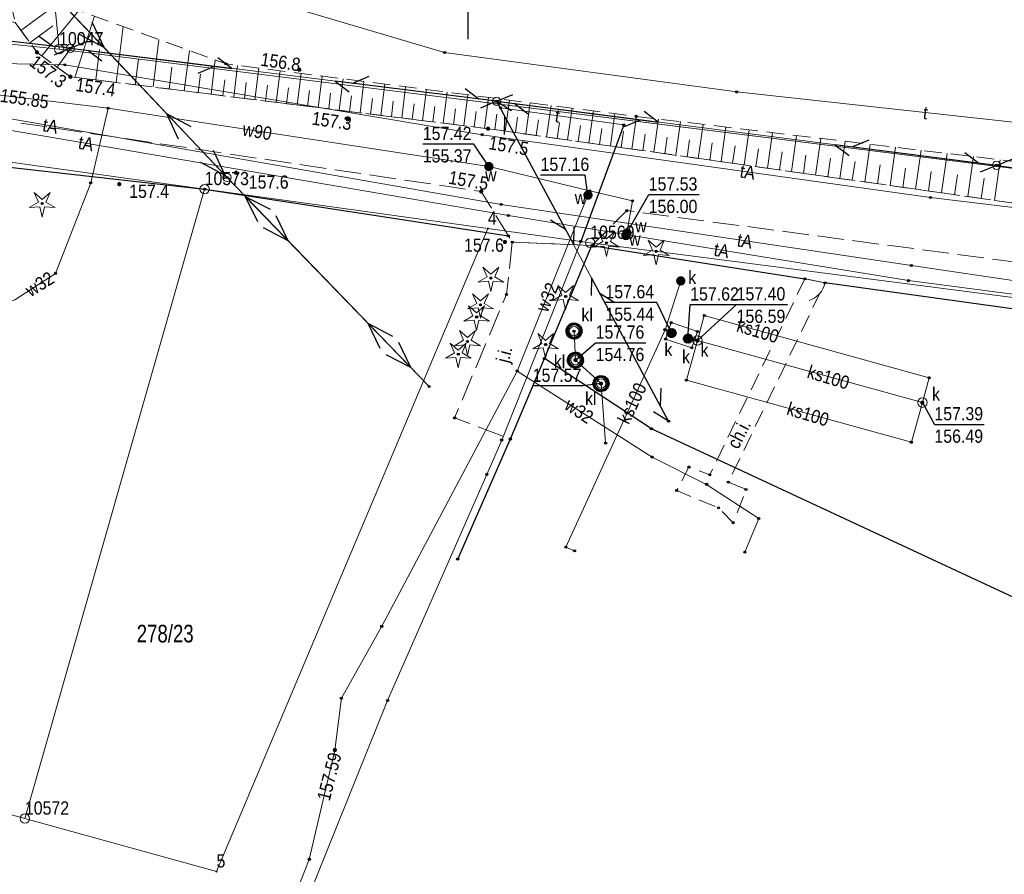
# Model space of a CAD drawing. Header units: metres. Extents: x 5548743 to 5556416, y 5707500 to 5714000.
# Tile 76 of 244: x 5554962 to 5555046, y 5709124 to 5709197. Entities that reach past the tile are written whole.
import ezdxf
from ezdxf.enums import TextEntityAlignment as Align

# ---------------------------------------------------------------- set-up
doc = ezdxf.new("R2010")
doc.units = ezdxf.units.M
for name, pattern in [('1.5_0.75', [2.25, 1.5, -0.75]), ('2.25_0.75', [3, 2.25, -0.75]), ('219-1000', [0]), ('otof_1000', [0]), ('suep_nn_1000', [0]), ('sutp_1000', [0])]:
    doc.linetypes.add(name, pattern=pattern)
doc.layers.get('0').update_dxf_attribs({"color": 2, "lineweight": 5})
doc.styles.get("Standard").update_dxf_attribs({"font": 'Working1250', "width": 0.75})
doc.linetypes.add('902-1000', pattern='A,5,0,[1,ksztalty.shx,S=1,R=0,X=0,Y=0],5', length=10)

# ---------------------------------------------------------------- blocks, each defined once
blk = doc.blocks.new('203')
at = {"linetype": 'Continuous', "lineweight": 0}
h = blk.add_hatch(color=0, dxfattribs=at)
edge = h.paths.add_edge_path()
edge.add_arc((0, 0), 0.09, 0, 360)
blk = doc.blocks.new('202')
at = {"color": 0, "linetype": 'Continuous', "lineweight": 0}
blk.add_circle((0, 0), 0.4, dxfattribs=at)
blk = doc.blocks.new('SUTP')
at = {"color": 0, "linetype": 'Continuous'}
for p, q in [((0, 0), (1.299, 0.75)), ((0, 0), (13.848, 0)), ((2.799, -0.75), (1.5, 0)), ((11.049, -0.75), (12.348, 0)), ((13.848, 0), (12.549, 0.75))]:
    blk.add_line(p, q, dxfattribs=at)
blk = doc.blocks.new('US25')
at = {"linetype": 'Continuous', "lineweight": 13}
h = blk.add_hatch(color=0, dxfattribs=at)
edge = h.paths.add_edge_path()
edge.add_arc((0, 0), 0.4, 0, 360)
blk = doc.blocks.new('PW01')
at = {"linetype": 'Continuous', "lineweight": 13}
h = blk.add_hatch(color=0, dxfattribs=at)
edge = h.paths.add_edge_path()
edge.add_arc((0, 0), 0.18, 0, 360)
blk = doc.blocks.new('OP011')
at = {"linetype": 'Continuous', "lineweight": 13}
h = blk.add_hatch(color=0, dxfattribs=at)
edge = h.paths.add_edge_path()
edge.add_arc((0, 0), 0.1, 0, 360)
at = {"color": 0, "linetype": 'Continuous', "lineweight": 13}
for p, q in [((-0.324, 0.105), (-0.679, 0.935)), ((-0.679, 0.935), (0, 0.341)), ((0, 0.341), (0.679, 0.935)), ((0.679, 0.935), (0.324, 0.105)), ((-1.099, -0.357), (-0.324, 0.105)), ((0.324, 0.105), (1.099, -0.357)), ((-0.2, -0.275), (-1.099, -0.357)), ((-0.2, -0.275), (0, -1.155)), ((0, -1.155), (0.2, -0.275)), ((1.099, -0.357), (0.2, -0.275))]:
    blk.add_line(p, q, dxfattribs=at)
blk = doc.blocks.new('US22')
at = {"color": 0, "linetype": 'Continuous', "lineweight": 0}
blk.add_circle((0, 0), 0.4, dxfattribs=at)
blk = doc.blocks.new('OK04')
at = {"color": 0, "linetype": 'Continuous', "lineweight": 0}
blk.add_arc((2, 0), 2, 120, 180, dxfattribs=at)
blk = doc.blocks.new('US15')
at = {"color": 0, "linetype": 'Continuous', "lineweight": 13}
blk.add_circle((0, 0), 0.35, dxfattribs=at)
blk = doc.blocks.new('SUEP1')
at = {"color": 0, "linetype": 'Continuous'}
for p, q in [((0, 0), (7.5, 0)), ((7.5, 0), (5.25, 0.75)), ((7.5, 0), (5.25, -0.75)), ((7.5, 0), (22.5, 0)), ((22.5, 0), (20.25, 0.75)), ((22.5, 0), (20.25, -0.75))]:
    blk.add_line(p, q, dxfattribs=at)
blk = doc.blocks.new('PIKIETAW1891')
at = {"color": 0}
blk.add_circle((0, 0), 0.09, dxfattribs=at)
blk = doc.blocks.new('RAMKA1000K')
at = {"color": 0}
blk.add_line((600, 195), (600, 205), dxfattribs=at)

msp = doc.modelspace()

# ---------------------------------------------------------------- linework, layer by layer
at = {"layer": '000 Inne (niezydentyfikowane)', "color": 7, "linetype": 'CONTINUOUS', "lineweight": 18, "flags": 128}
for points in [[(5554961.97, 5709195.75), (5554965.16, 5709198.08)], [(5554963.75, 5709193.58), (5554966.91, 5709197.44)], [(5554966.55, 5709191.75), (5554968.23, 5709196.96)], [(5554962.74, 5709194.7), (5554964.68, 5709196.12)], [(5554970.08, 5709191.32), (5554970.67, 5709196.08)], [(5554973.21, 5709190.93), (5554973.71, 5709194.97)], [(5554965.07, 5709192.62), (5554966.65, 5709194.79)], [(5554968.34, 5709191.53), (5554968.66, 5709194.11)], [(5554975.87, 5709190.59), (5554976.3, 5709194.03)], [(5554971.7, 5709191.11), (5554971.97, 5709193.31)], [(5554978.14, 5709190.31), (5554978.5, 5709193.23)], [(5554974.59, 5709190.75), (5554974.82, 5709192.62)], [(5554980.07, 5709190.07), (5554980.4, 5709192.77)], [(5554981.88, 5709189.85), (5554982.21, 5709192.54)], [(5554977.05, 5709190.45), (5554977.25, 5709192.03)], [(5554979.14, 5709190.19), (5554979.31, 5709191.54)], [(5554983.67, 5709189.62), (5554984.01, 5709192.31)], [(5554985.47, 5709189.4), (5554985.8, 5709192.08)], [(5554987.25, 5709189.18), (5554987.59, 5709191.85)], [(5554989.04, 5709188.96), (5554989.37, 5709191.62)], [(5554980.98, 5709189.96), (5554981.14, 5709191.31)], [(5554982.78, 5709189.73), (5554982.94, 5709191.08)], [(5554984.57, 5709189.51), (5554984.74, 5709190.85)], [(5554990.82, 5709188.73), (5554991.15, 5709191.4)], [(5554992.59, 5709188.51), (5554992.92, 5709191.17)], [(5554994.36, 5709188.29), (5554994.69, 5709190.94)], [(5554996.13, 5709188.07), (5554996.46, 5709190.72)], [(5554986.36, 5709189.29), (5554986.53, 5709190.63)], [(5554988.15, 5709189.07), (5554988.31, 5709190.4)], [(5554989.93, 5709188.84), (5554990.09, 5709190.18)], [(5554991.7, 5709188.62), (5554991.87, 5709189.95)], [(5554997.89, 5709187.85), (5554998.22, 5709190.49)], [(5554999.65, 5709187.64), (5554999.97, 5709190.27)], [(5555001.4, 5709187.42), (5555001.73, 5709190.04)], [(5554993.48, 5709188.4), (5554993.64, 5709189.73)], [(5554995.25, 5709188.18), (5554995.41, 5709189.51)], [(5554997.01, 5709187.96), (5554997.17, 5709189.28)], [(5554998.77, 5709187.74), (5554998.93, 5709189.06)], [(5555003.15, 5709187.17), (5555003.52, 5709189.81)], [(5555004.91, 5709186.93), (5555005.28, 5709189.59)], [(5555006.68, 5709186.67), (5555007.06, 5709189.36)], [(5555008.47, 5709186.42), (5555008.85, 5709189.13)], [(5555000.52, 5709187.53), (5555000.69, 5709188.84)], [(5555002.27, 5709187.3), (5555002.46, 5709188.61)], [(5555004.03, 5709187.05), (5555004.21, 5709188.37)], [(5555010.28, 5709186.17), (5555010.66, 5709188.9)], [(5555012.1, 5709185.91), (5555012.49, 5709188.66)], [(5555013.94, 5709185.65), (5555014.33, 5709188.43)], [(5555015.79, 5709185.39), (5555016.19, 5709188.2)], [(5555005.79, 5709186.8), (5555005.98, 5709188.14)], [(5555007.57, 5709186.55), (5555007.77, 5709187.9)], [(5555009.37, 5709186.29), (5555009.56, 5709187.65)], [(5555011.19, 5709186.04), (5555011.38, 5709187.41)], [(5555017.67, 5709185.12), (5555018.08, 5709187.98)], [(5555019.58, 5709184.85), (5555019.99, 5709187.75)], [(5555021.52, 5709184.58), (5555021.93, 5709187.52)], [(5555013.01, 5709185.78), (5555013.21, 5709187.16)], [(5555014.86, 5709185.52), (5555015.06, 5709186.92)], [(5555016.73, 5709185.25), (5555016.93, 5709186.67)], [(5555023.48, 5709184.3), (5555023.9, 5709187.28)], [(5555025.48, 5709184.02), (5555025.9, 5709187.05)], [(5555027.5, 5709183.73), (5555027.93, 5709186.8)], [(5555029.55, 5709183.44), (5555029.99, 5709186.56)], [(5555018.62, 5709184.99), (5555018.83, 5709186.43)], [(5555020.55, 5709184.71), (5555020.75, 5709186.17)], [(5555022.5, 5709184.44), (5555022.71, 5709185.92)], [(5555024.48, 5709184.16), (5555024.69, 5709185.66)], [(5555031.63, 5709183.14), (5555032.08, 5709186.31)], [(5555033.74, 5709182.85), (5555034.2, 5709186.06)], [(5555035.89, 5709182.54), (5555036.35, 5709185.8)], [(5555026.48, 5709183.87), (5555026.7, 5709185.4)], [(5555028.52, 5709183.58), (5555028.74, 5709185.13)], [(5555030.59, 5709183.29), (5555030.81, 5709184.86)], [(5555038.06, 5709182.23), (5555038.53, 5709185.54)], [(5555040.27, 5709181.92), (5555040.74, 5709185.28)], [(5555042.5, 5709181.61), (5555042.98, 5709185.01)], [(5555032.68, 5709183), (5555032.91, 5709184.59)], [(5555034.81, 5709182.69), (5555035.04, 5709184.31)], [(5555036.97, 5709182.39), (5555037.2, 5709184.03)], [(5555044.77, 5709181.28), (5555045.26, 5709184.74)], [(5555039.16, 5709182.08), (5555039.39, 5709183.74)], [(5555041.38, 5709181.76), (5555041.62, 5709183.45)], [(5555043.63, 5709181.45), (5555043.88, 5709183.16)]]:
    msp.add_lwpolyline(points, dxfattribs=at)
at = {"layer": '217-kontur klasyfikacyjny', "color": 3, "linetype": 'CONTINUOUS', "lineweight": 18, "flags": 128}
for points in [[(5554964.19, 5709204.95), (5554965.22, 5709194.14)], [(5554965.22, 5709194.14), (5555163.75, 5709169.32)]]:
    msp.add_lwpolyline(points, dxfattribs=at)
at = {"layer": '218-kontur użytku gruntowego', "color": 3, "linetype": 'CONTINUOUS', "lineweight": 18, "flags": 128}
for points in [[(5554964.19, 5709204.95), (5554965.22, 5709194.14)], [(5554965.22, 5709194.14), (5554964.19, 5709204.95)], [(5554934.6, 5709197.33), (5554965.22, 5709194.14)], [(5554965.22, 5709194.14), (5554934.6, 5709197.33)], [(5554965.22, 5709194.14), (5555163.75, 5709169.32)], [(5555163.75, 5709169.32), (5554965.22, 5709194.14)], [(5554977.6, 5709182.24), (5554939.49, 5709187.55)], [(5554939.49, 5709187.55), (5554977.6, 5709182.24)], [(5554962.31, 5709128.68), (5554977.6, 5709182.24)], [(5554977.6, 5709182.24), (5554962.31, 5709128.68)], [(5555001.68, 5709178.88), (5554977.6, 5709182.24)], [(5554977.6, 5709182.24), (5555001.68, 5709178.88)], [(5555010.39, 5709177.67), (5555001.68, 5709178.88)], [(5555001.68, 5709178.88), (5555010.39, 5709177.67)], [(5555195.65, 5709153.71), (5555010.39, 5709177.67)], [(5555010.39, 5709177.67), (5555195.65, 5709153.71)], [(5554923.89, 5709139.29), (5554962.31, 5709128.68)], [(5554962.31, 5709128.68), (5554923.89, 5709139.29)]]:
    msp.add_lwpolyline(points, dxfattribs=at)
at = {"layer": '219-działka ewidencyjna', "color": 7, "linetype": '219-1000', "lineweight": 18, "flags": 128}
for points in [[(5554964.19, 5709204.95), (5554965.22, 5709194.14)], [(5554965.22, 5709194.14), (5554934.6, 5709197.33)], [(5554965.22, 5709194.14), (5555197.48, 5709165.1)], [(5554939.49, 5709187.55), (5554977.6, 5709182.24)], [(5554977.6, 5709182.24), (5554962.31, 5709128.68)], [(5554977.6, 5709182.24), (5555001.68, 5709178.88)], [(5554978.61, 5709124.18), (5555001.68, 5709178.88)], [(5555010.39, 5709177.67), (5555001.68, 5709178.88)], [(5555010.39, 5709177.67), (5555195.65, 5709153.71)], [(5554923.89, 5709139.29), (5554962.31, 5709128.68)], [(5554962.31, 5709128.68), (5554978.61, 5709124.18)]]:
    msp.add_lwpolyline(points, dxfattribs=at)
at = {"layer": 'chodnik', "color": 7, "linetype": '1.5_0.75', "lineweight": 18, "flags": 128}
msp.add_lwpolyline([(5555028.65, 5709174.61), (5555020.56, 5709157.93), (5555018.77, 5709158.59), (5555017.74, 5709156.59), (5555021.3, 5709155.12), (5555022.54, 5709153.84), (5555023.64, 5709156.68), (5555022.14, 5709157.3), (5555030.35, 5709174.26)], close=True, dxfattribs=at)
at = {"layer": 'furtka', "color": 7, "linetype": 'otof_1000', "lineweight": 18, "flags": 128}
msp.add_lwpolyline([(5555030.35, 5709174.26), (5555028.65, 5709174.61)], dxfattribs=at)
at = {"layer": 'jezdnia', "color": 7, "linetype": '2.25_0.75', "lineweight": 18, "flags": 128}
for points in [[(5554717.46, 5709221.61), (5554716.96, 5709216.34), (5554728.64, 5709215.67), (5554775.93, 5709210.62), (5554782.05, 5709209.96), (5554826.5, 5709205.74), (5554878.37, 5709198.24), (5554943.14, 5709190.66), (5555001.12, 5709182.04), (5555003.76, 5709177.73), (5555010.54, 5709177.44), (5555013.5, 5709180.41), (5555057.53, 5709174.57), (5555076.46, 5709171.71), (5555082.17, 5709172.29), (5555083.25, 5709176.06), (5555059.01, 5709179.27), (5555001.7, 5709187.38), (5554966.18, 5709191.8), (5554963.34, 5709193.88), (5554961.49, 5709196.41), (5554957.2, 5709197.24), (5554957.81, 5709193.2), (5554943.24, 5709195.42), (5554947.46, 5709198.02), (5554940.45, 5709198.43), (5554932.83, 5709196.31), (5554879.01, 5709202.67), (5554826.73, 5709209.45), (5554775.98, 5709215.02), (5554763.05, 5709216.14), (5554728.6, 5709219.93)], [(5555003.76, 5709177.73), (5555003.27, 5709173.28), (5554998.86, 5709162.77), (5555003.6, 5709160.98), (5555010.54, 5709177.44)]]:
    msp.add_lwpolyline(points, close=True, dxfattribs=at)
at = {"layer": 'komora podziemna', "color": 34, "linetype": 'CONTINUOUS', "lineweight": 18, "flags": 128}
msp.add_lwpolyline([(5555017.27, 5709170.88), (5555019.5, 5709170.13), (5555019.03, 5709168.73), (5555016.8, 5709169.48)], close=True, dxfattribs=at)
at = {"layer": 'obudowa ochronna przewodu', "color": 7, "linetype": 'CONTINUOUS', "lineweight": 25, "flags": 128}
msp.add_lwpolyline([(5555013.24, 5709187.71), (5555009.58, 5709177.79)], dxfattribs=at)
at = {"layer": 'ogrodzenie trwałe', "color": 7, "linetype": '902-1000', "lineweight": 25, "flags": 128}
for points in [[(5554958.7, 5709184.35), (5554977.6, 5709182.24), (5555003.43, 5709178.26)], [(5555006.49, 5709167.82), (5555010.54, 5709177.44), (5555028.65, 5709174.61)], [(5555057.9, 5709170.45), (5555030.35, 5709174.26)], [(5554999.12, 5709150.76), (5555003.6, 5709160.98), (5555006.49, 5709167.82)], [(5555047.7, 5709146.89), (5555015.59, 5709161.85), (5555006.49, 5709167.82)]]:
    msp.add_lwpolyline(points, dxfattribs=at)
at = {"layer": 'osadnik  szambo', "color": 34, "linetype": 'CONTINUOUS', "lineweight": 18, "flags": 128}
for points in [[(5555009.61, 5709170.18), (5555009.61, 5709170.06), (5555009.57, 5709169.94), (5555009.51, 5709169.83), (5555009.42, 5709169.72), (5555009.33, 5709169.65), (5555009.22, 5709169.6), (5555009.09, 5709169.57), (5555008.97, 5709169.56), (5555008.84, 5709169.59), (5555008.73, 5709169.64), (5555008.62, 5709169.71), (5555008.53, 5709169.8), (5555008.47, 5709169.91), (5555008.43, 5709170.03), (5555008.41, 5709170.15), (5555008.42, 5709170.27), (5555008.46, 5709170.39), (5555008.52, 5709170.5), (5555008.6, 5709170.6), (5555008.7, 5709170.68), (5555008.81, 5709170.73), (5555008.94, 5709170.76), (5555009.06, 5709170.77), (5555009.19, 5709170.74), (5555009.3, 5709170.69), (5555009.4, 5709170.62), (5555009.5, 5709170.53), (5555009.56, 5709170.42), (5555009.6, 5709170.3)], [(5555009.73, 5709167.7), (5555009.72, 5709167.58), (5555009.69, 5709167.46), (5555009.63, 5709167.35), (5555009.54, 5709167.25), (5555009.44, 5709167.17), (5555009.33, 5709167.12), (5555009.21, 5709167.09), (5555009.09, 5709167.08), (5555008.95, 5709167.11), (5555008.84, 5709167.16), (5555008.74, 5709167.23), (5555008.65, 5709167.32), (5555008.59, 5709167.43), (5555008.54, 5709167.55), (5555008.53, 5709167.67), (5555008.54, 5709167.79), (5555008.58, 5709167.91), (5555008.63, 5709168.02), (5555008.72, 5709168.13), (5555008.82, 5709168.2), (5555008.93, 5709168.25), (5555009.06, 5709168.28), (5555009.18, 5709168.29), (5555009.31, 5709168.26), (5555009.42, 5709168.21), (5555009.52, 5709168.14), (5555009.61, 5709168.05), (5555009.68, 5709167.94), (5555009.72, 5709167.82)], [(5555010.92, 5709165.24), (5555010.83, 5709165.33), (5555010.76, 5709165.44), (5555010.72, 5709165.56), (5555010.71, 5709165.68), (5555010.72, 5709165.8), (5555010.75, 5709165.92), (5555010.81, 5709166.03), (5555010.9, 5709166.14), (5555011, 5709166.21), (5555011.1, 5709166.26), (5555011.23, 5709166.29), (5555011.35, 5709166.3), (5555011.48, 5709166.27), (5555011.6, 5709166.22), (5555011.7, 5709166.15), (5555011.79, 5709166.06), (5555011.85, 5709165.95), (5555011.89, 5709165.83), (5555011.91, 5709165.71), (5555011.9, 5709165.59), (5555011.86, 5709165.47), (5555011.81, 5709165.36), (5555011.72, 5709165.25), (5555011.62, 5709165.18), (5555011.51, 5709165.13), (5555011.38, 5709165.1), (5555011.26, 5709165.09), (5555011.13, 5709165.12), (5555011.02, 5709165.17)]]:
    msp.add_lwpolyline(points, close=True, dxfattribs=at)
at = {"layer": 'przewód elektroenergetyczny niskiego napięcia', "color": 1, "linetype": 'suep_nn_1000', "lineweight": 18, "flags": 128}
for points in [[(5554963.89, 5709199.73), (5554979.5, 5709183.23)], [(5554963.89, 5709199.73), (5554979.5, 5709183.23)], [(5554979.5, 5709183.23), (5554996.69, 5709165.44)], [(5554996.69, 5709165.44), (5554979.5, 5709183.23)], [(5554979.5, 5709183.23), (5554996.69, 5709165.44)], [(5554996.69, 5709165.44), (5554979.5, 5709183.23)]]:
    msp.add_lwpolyline(points, dxfattribs=at)
at = {"layer": 'przewód kanalizacyjny', "color": 34, "linetype": 'CONTINUOUS', "lineweight": 18, "flags": 128}
for points in [[(5555016.75, 5709170.28), (5555018.09, 5709174.43)], [(5555019.51, 5709169.35), (5555020.09, 5709171.48), (5555039.22, 5709166.19), (5555038.64, 5709164.07)], [(5555016.75, 5709170.28), (5555008.32, 5709151.77), (5555009.06, 5709151.46)], [(5555011.31, 5709165.69), (5555009.13, 5709167.69), (5555009.01, 5709170.16)], [(5555016.75, 5709170.28), (5555017.04, 5709170.19)], [(5555019.51, 5709169.35), (5555018.57, 5709165.98), (5555037.7, 5709160.7), (5555038.64, 5709164.07)], [(5555019.27, 5709169.44), (5555019.51, 5709169.35)], [(5555019.51, 5709169.35), (5555038.64, 5709164.07)], [(5555011.7, 5709160.63), (5555011.31, 5709165.69)]]:
    msp.add_lwpolyline(points, dxfattribs=at)
at = {"layer": 'przewód telekomunikacyjny napowietrzny', "color": 30, "linetype": 'sutp_1000', "lineweight": 18, "flags": 128}
for points in [[(5554924.33, 5709199.06), (5554966.17, 5709194.22)], [(5554924.33, 5709199.06), (5554966.17, 5709194.22)], [(5554966.17, 5709194.22), (5555002.43, 5709189.71)], [(5555002.43, 5709189.71), (5554966.17, 5709194.22)], [(5554966.17, 5709194.22), (5555002.43, 5709189.71)], [(5555002.43, 5709189.71), (5554966.17, 5709194.22)], [(5555044.94, 5709184.26), (5555002.43, 5709189.71)], [(5555002.43, 5709189.71), (5555044.94, 5709184.26)], [(5555002.43, 5709189.71), (5555017.06, 5709162.49)], [(5555092.62, 5709177.73), (5555044.94, 5709184.26)]]:
    msp.add_lwpolyline(points, dxfattribs=at)
at = {"layer": 'przewód telekomunikacyjny podziemny', "color": 30, "linetype": 'CONTINUOUS', "lineweight": 18, "flags": 128}
for points in [[(5554714.01, 5709216.59), (5554713.9, 5709215.42), (5554727.27, 5709213.85), (5554762.04, 5709209.65), (5554789.46, 5709206.89), (5554828.23, 5709202.12), (5554850.71, 5709199.22), (5554908.67, 5709191.73), (5554933.91, 5709190.97), (5554958.48, 5709187.69), (5555003.43, 5709179.99), (5555037.45, 5709174.45), (5555074.43, 5709169.6)], [(5554714.01, 5709216.59), (5554727.68, 5709215.19), (5554762.17, 5709211.02), (5554789.45, 5709208.5), (5554828.27, 5709204.42), (5554851.1, 5709201.05), (5554908.76, 5709192.88), (5554934.14, 5709192.42), (5554958.65, 5709188.65), (5555002.81, 5709180.94), (5555037.7, 5709175.74), (5555074.67, 5709170.26)], [(5554968.33, 5709201.71), (5554980.45, 5709199.09), (5554998.01, 5709193.86), (5555022.85, 5709190.51), (5555059.02, 5709186.55)], [(5554925.56, 5709196.35), (5554935.93, 5709195.35), (5554954.79, 5709193.04), (5554965.71, 5709192.82)], [(5554925.56, 5709196.35), (5554935.93, 5709195.35), (5554954.79, 5709193.04), (5554965.71, 5709192.82)], [(5554965.71, 5709192.82), (5555001.2, 5709186.87), (5555039.33, 5709181.53), (5555076.66, 5709177.03)], [(5554965.71, 5709192.82), (5555001.2, 5709186.87), (5555039.33, 5709181.53), (5555076.66, 5709177.03)], [(5555002.43, 5709189.71), (5555002.76, 5709189.15), (5555013.24, 5709187.71), (5555009.58, 5709177.79), (5555002.86, 5709160.89), (5555001.59, 5709157.97), (5554993.16, 5709138.72), (5554978.67, 5709102.73), (5554976.65, 5709098.04)]]:
    msp.add_lwpolyline(points, dxfattribs=at)
at = {"layer": 'przewód wodociągowy', "color": 5, "linetype": 'CONTINUOUS', "lineweight": 18, "flags": 128}
for points in [[(5554959.04, 5709190.38), (5554969.39, 5709189.12), (5555001.77, 5709184.16), (5555010.35, 5709182.08)], [(5554969.39, 5709189.12), (5554967.91, 5709182.77), (5554964.92, 5709175.07), (5554961.45, 5709172.82), (5554957.72, 5709171.7), (5554954.91, 5709171.67), (5554952.11, 5709172.08)], [(5554979.22, 5709066.75), (5554971.82, 5709074.73), (5554970.03, 5709079.41), (5554970.63, 5709085.61), (5554979.31, 5709106.92), (5554986.5, 5709125.21), (5554988.67, 5709134.51), (5554989.23, 5709138.93), (5554992.66, 5709145.04), (5555004.17, 5709166.76), (5555010.2, 5709181.73), (5555010.35, 5709182.08)], [(5555010.35, 5709182.08), (5555013.99, 5709181.24), (5555013.51, 5709178.51), (5555013.43, 5709178.29)], [(5555004.17, 5709166.76), (5555015.66, 5709159.44), (5555020.29, 5709157.12), (5555024.72, 5709154.22), (5555023.54, 5709151.35)]]:
    msp.add_lwpolyline(points, dxfattribs=at)
at = {"layer": 'rzedna-Atr2', "color": 7, "flags": 128}
for points in [[(5555001.77, 5709184.16), (5555000.48, 5709186.07), (5554996.15, 5709186.07)], [(5555010.2, 5709181.73), (5555009.96, 5709183.44), (5555006.164, 5709183.44)], [(5555013.51, 5709178.51), (5555015.36, 5709181.77), (5555019.643, 5709181.77)], [(5555017.3, 5709169.99), (5555016.06, 5709172.6), (5555011.682, 5709172.6)], [(5555018.7, 5709169.52), (5555018.89, 5709172.41), (5555023.125, 5709172.41)], [(5555019.51, 5709169.35), (5555022.84, 5709172.42), (5555027.162, 5709172.42)], [(5555009.13, 5709167.69), (5555010.85, 5709169.17), (5555015.133, 5709169.17)], [(5555011.31, 5709165.69), (5555009.79, 5709165.49), (5555005.499, 5709165.49)], [(5555038.64, 5709164.07), (5555039.66, 5709162.22), (5555043.895, 5709162.22)]]:
    msp.add_lwpolyline(points, dxfattribs=at)
at = {"layer": 'skarpa nieumocniona', "color": 7, "linetype": '1.5_0.75', "lineweight": 18, "flags": 128}
msp.add_lwpolyline([(5554961.4, 5709211.6), (5554960.77, 5709199.54), (5554961.49, 5709196.41), (5554963.34, 5709193.88), (5554966.18, 5709191.8), (5555001.7, 5709187.38), (5555059.01, 5709179.27), (5555083.25, 5709176.06), (5555121.43, 5709171.58), (5555200.24, 5709160.42), (5555208.2, 5709166.23), (5555212.58, 5709185.53), (5555210.51, 5709185.21), (5555205.64, 5709167.33), (5555173.19, 5709169.47), (5555014.3, 5709188.43), (5554979.42, 5709192.9), (5554963.33, 5709198.74), (5554964.44, 5709200.72)], close=True, dxfattribs=at)
msp.add_lwpolyline([(5554961.4, 5709211.6), (5554960.77, 5709199.54), (5554961.49, 5709196.41), (5554963.34, 5709193.88), (5554966.18, 5709191.8), (5555001.7, 5709187.38), (5555059.01, 5709179.27), (5555083.25, 5709176.06), (5555121.43, 5709171.58), (5555200.24, 5709160.42), (5555208.2, 5709166.23), (5555212.58, 5709185.53), (5555210.51, 5709185.21), (5555205.64, 5709167.33), (5555173.19, 5709169.47), (5555014.3, 5709188.43), (5554979.42, 5709192.9), (5554963.33, 5709198.74), (5554964.44, 5709200.72)], close=True, dxfattribs=at)
at = {"layer": 'właz do komory lub kanału', "color": 7, "linetype": 'CONTINUOUS', "lineweight": 18, "flags": 128}
for points in [[(5555017.6, 5709170), (5555017.59, 5709169.94), (5555017.57, 5709169.88), (5555017.55, 5709169.82), (5555017.51, 5709169.78), (5555017.46, 5709169.74), (5555017.4, 5709169.71), (5555017.34, 5709169.69), (5555017.28, 5709169.69), (5555017.22, 5709169.7), (5555017.16, 5709169.73), (5555017.11, 5709169.77), (5555017.07, 5709169.81), (5555017.03, 5709169.87), (5555017.01, 5709169.93), (5555017, 5709169.99), (5555017.01, 5709170.05), (5555017.03, 5709170.11), (5555017.06, 5709170.17), (5555017.1, 5709170.21), (5555017.15, 5709170.25), (5555017.21, 5709170.28), (5555017.26, 5709170.29), (5555017.32, 5709170.29), (5555017.39, 5709170.29), (5555017.45, 5709170.26), (5555017.5, 5709170.22), (5555017.54, 5709170.18), (5555017.57, 5709170.12), (5555017.59, 5709170.06)], [(5555019, 5709169.52), (5555018.99, 5709169.46), (5555018.98, 5709169.4), (5555018.95, 5709169.34), (5555018.91, 5709169.3), (5555018.86, 5709169.26), (5555018.8, 5709169.23), (5555018.74, 5709169.22), (5555018.68, 5709169.21), (5555018.62, 5709169.22), (5555018.56, 5709169.25), (5555018.51, 5709169.29), (5555018.47, 5709169.33), (5555018.44, 5709169.39), (5555018.41, 5709169.45), (5555018.4, 5709169.51), (5555018.41, 5709169.57), (5555018.43, 5709169.63), (5555018.46, 5709169.69), (5555018.5, 5709169.73), (5555018.55, 5709169.77), (5555018.61, 5709169.8), (5555018.67, 5709169.81), (5555018.73, 5709169.82), (5555018.79, 5709169.81), (5555018.85, 5709169.78), (5555018.9, 5709169.74), (5555018.94, 5709169.7), (5555018.97, 5709169.64), (5555018.99, 5709169.58)]]:
    msp.add_lwpolyline(points, close=True, dxfattribs=at)

# ---------------------------------------------------------------- block references
at = {"layer": '202-punkt graniczny', "color": 7, "linetype": 'CONTINUOUS', "lineweight": 18}
for p in [(5554965.22, 5709194.14), (5554977.6, 5709182.24), (5555010.39, 5709177.67), (5554962.31, 5709128.68)]:
    msp.add_blockref('202', p, dxfattribs=at)
at = {"layer": '203-punkt graniczny', "color": 7, "linetype": 'CONTINUOUS', "lineweight": 18}
for p in [(5555001.68, 5709178.88), (5554978.61, 5709124.18)]:
    msp.add_blockref('203', p, dxfattribs=at)
at = {"layer": 'drzewo iglaste', "color": 94, "linetype": 'CONTINUOUS', "lineweight": 18}
for p in [(5554963.78, 5709181.02), (5555011.78, 5709177.67), (5555016, 5709176.95), (5555001.94, 5709174.67), (5555008.3, 5709173.11), (5555001.06, 5709172.4), (5555000.73, 5709171.36), (5554999.95, 5709169.27), (5555006.6, 5709169.01), (5554999.17, 5709168.2)]:
    msp.add_blockref('OP011', p, dxfattribs=at)
at = {"layer": 'furtka', "color": 7, "linetype": 'CONTINUOUS', "lineweight": 18, "rotation": 168.366}
msp.add_blockref('OK04', (5555030.35, 5709174.26), dxfattribs=at)
at = {"layer": 'pikieta naturalna', "color": 7, "linetype": 'CONTINUOUS', "lineweight": 13}
for p in [(5554963.34, 5709193.88), (5554985.65, 5709192.4), (5554966.18, 5709191.8), (5554989.76, 5709188.19), (5555001.7, 5709187.38), (5554980.27, 5709183.63), (5554970.34, 5709182.66), (5555001.12, 5709182.04), (5555003.13, 5709177.74)]:
    msp.add_blockref('PW01', p, dxfattribs=at)
at = {"layer": 'przewód elektroenergetyczny niskiego napięcia', "color": 1, "linetype": 'CONTINUOUS', "lineweight": 18}
for p, rotation in [((5554963.89, 5709199.73), 313.412), ((5554963.89, 5709199.73), 313.412), ((5554979.5, 5709183.23), 133.412), ((5554979.5, 5709183.23), 133.412), ((5554979.5, 5709183.23), 314.017), ((5554979.5, 5709183.23), 314.017), ((5554996.69, 5709165.44), 134.017), ((5554996.69, 5709165.44), 134.017)]:
    msp.add_blockref('SUEP1', p, dxfattribs=dict(at, rotation=rotation))
at = {"layer": 'przewód telekomunikacyjny napowietrzny', "color": 30, "linetype": 'CONTINUOUS', "lineweight": 18}
for p, rotation in [((5554966.17, 5709194.22), 173.401), ((5554966.17, 5709194.22), 173.401), ((5554966.17, 5709194.22), 352.91), ((5554966.17, 5709194.22), 352.91), ((5555002.43, 5709189.71), 172.91), ((5555002.43, 5709189.71), 172.91), ((5555002.43, 5709189.71), 298.257), ((5555002.43, 5709189.71), 352.694), ((5555044.94, 5709184.26), 172.694), ((5555044.94, 5709184.26), 352.202), ((5555017.06, 5709162.49), 118.257)]:
    msp.add_blockref('SUTP', p, dxfattribs=dict(at, rotation=rotation))
at = {"layer": 'Punkt roboczy BDOT GESUT K1', "color": 6, "linetype": 'CONTINUOUS', "lineweight": 18}
for p in [(5554966.17, 5709194.22), (5554966.17, 5709194.22), (5554966.17, 5709194.22), (5554963.34, 5709193.88), (5554963.34, 5709193.88), (5554963.34, 5709193.88), (5554998.01, 5709193.86), (5554965.71, 5709192.82), (5554965.71, 5709192.82), (5554965.71, 5709192.82), (5554965.71, 5709192.82), (5554979.42, 5709192.9), (5554985.65, 5709192.4), (5554966.18, 5709191.8), (5554966.18, 5709191.8), (5554966.18, 5709191.8), (5555022.85, 5709190.51), (5554969.39, 5709189.12), (5554969.39, 5709189.12), (5555002.43, 5709189.71), (5555002.43, 5709189.71), (5555002.43, 5709189.71), (5555002.43, 5709189.71), (5555002.43, 5709189.71), (5555002.43, 5709189.71), (5555002.76, 5709189.15), (5554989.76, 5709188.19), (5555014.3, 5709188.43), (5555001.7, 5709187.38), (5555001.7, 5709187.38), (5555001.7, 5709187.38), (5555013.24, 5709187.71), (5555013.24, 5709187.71), (5555001.2, 5709186.87), (5555001.2, 5709186.87), (5555001.77, 5709184.16), (5555001.77, 5709184.16), (5555044.94, 5709184.26), (5555044.94, 5709184.26), (5554979.5, 5709183.23), (5554979.5, 5709183.23), (5554979.5, 5709183.23), (5554980.27, 5709183.63), (5554967.91, 5709182.77), (5554970.34, 5709182.66), (5554977.6, 5709182.24), (5555001.12, 5709182.04), (5555001.12, 5709182.04), (5555010.2, 5709181.73), (5555010.2, 5709181.73), (5555010.35, 5709182.08), (5555010.35, 5709182.08), (5555010.35, 5709182.08), (5555039.33, 5709181.53), (5555039.33, 5709181.53), (5554963.78, 5709181.02), (5555002.81, 5709180.94), (5555013.99, 5709181.24), (5555003.43, 5709179.99), (5555013.5, 5709180.41), (5555003.43, 5709178.26), (5555013.43, 5709178.29), (5555013.43, 5709178.29), (5555013.51, 5709178.51), (5555013.51, 5709178.51), (5555003.13, 5709177.74), (5555003.76, 5709177.73), (5555003.76, 5709177.73), (5555009.58, 5709177.79), (5555009.58, 5709177.79), (5555010.54, 5709177.44), (5555010.54, 5709177.44), (5555010.54, 5709177.44), (5555011.78, 5709177.67), (5555016, 5709176.95), (5555037.7, 5709175.74), (5554964.92, 5709175.07), (5555001.94, 5709174.67), (5555018.09, 5709174.43), (5555018.09, 5709174.43), (5555028.65, 5709174.61), (5555028.65, 5709174.61), (5555028.65, 5709174.61), (5555030.35, 5709174.26), (5555030.35, 5709174.26), (5555030.35, 5709174.26), (5555037.45, 5709174.45), (5555003.27, 5709173.28), (5555008.3, 5709173.11), (5555001.06, 5709172.4), (5555000.73, 5709171.36), (5555020.09, 5709171.48), (5555008.52, 5709170.5), (5555008.6, 5709170.6), (5555008.7, 5709170.68), (5555008.81, 5709170.73), (5555008.94, 5709170.76), (5555009.06, 5709170.77), (5555009.19, 5709170.74), (5555009.3, 5709170.69), (5555009.4, 5709170.62), (5555009.5, 5709170.53), (5555017.27, 5709170.88), (5555008.41, 5709170.15), (5555008.42, 5709170.27), (5555008.43, 5709170.03), (5555008.46, 5709170.39), (5555008.47, 5709169.91), (5555008.53, 5709169.8), (5555008.62, 5709169.71), (5555008.73, 5709169.64), (5555009.01, 5709170.16), (5555009.01, 5709170.16), (5555009.33, 5709169.65), (5555009.42, 5709169.72), (5555009.51, 5709169.83), (5555009.56, 5709170.42), (5555009.57, 5709169.94), (5555009.6, 5709170.3), (5555009.61, 5709170.18), (5555009.61, 5709170.06), (5555016.75, 5709170.28), (5555016.75, 5709170.28), (5555016.75, 5709170.28), (5555017, 5709169.99), (5555017.01, 5709170.05), (5555017.01, 5709169.93), (5555017.03, 5709170.11), (5555017.03, 5709169.87), (5555017.04, 5709170.19), (5555017.06, 5709170.17), (5555017.07, 5709169.81), (5555017.1, 5709170.21), (5555017.11, 5709169.77), (5555017.15, 5709170.25), (5555017.16, 5709169.73), (5555017.21, 5709170.28), (5555017.22, 5709169.7), (5555017.26, 5709170.29), (5555017.28, 5709169.69), (5555017.32, 5709170.29), (5555017.34, 5709169.69), (5555017.39, 5709170.29), (5555017.4, 5709169.71), (5555017.45, 5709170.26), (5555017.46, 5709169.74), (5555017.5, 5709170.22), (5555017.51, 5709169.78), (5555017.54, 5709170.18), (5555017.55, 5709169.82), (5555017.57, 5709170.12), (5555017.57, 5709169.88), (5555017.59, 5709170.06), (5555017.59, 5709169.94), (5555017.6, 5709170), (5555018.46, 5709169.69), (5555018.5, 5709169.73), (5555018.55, 5709169.77), (5555018.61, 5709169.8), (5555018.67, 5709169.81), (5555018.73, 5709169.82), (5555018.79, 5709169.81), (5555018.85, 5709169.78), (5555018.9, 5709169.74), (5555018.94, 5709169.7), (5555018.97, 5709169.64), (5555019.5, 5709170.13), (5554999.95, 5709169.27), (5555006.6, 5709169.01), (5555008.84, 5709169.59), (5555008.97, 5709169.56), (5555009.09, 5709169.57), (5555009.22, 5709169.6), (5555016.8, 5709169.48), (5555018.4, 5709169.51), (5555018.41, 5709169.57), (5555018.41, 5709169.45), (5555018.43, 5709169.63), (5555018.44, 5709169.39), (5555018.47, 5709169.33), (5555018.51, 5709169.29), (5555018.56, 5709169.25), (5555018.62, 5709169.22), (5555018.68, 5709169.21), (5555018.74, 5709169.22), (5555018.8, 5709169.23), (5555018.86, 5709169.26), (5555018.91, 5709169.3), (5555018.95, 5709169.34), (5555018.98, 5709169.4), (5555018.99, 5709169.58), (5555018.99, 5709169.46), (5555019, 5709169.52), (5555019.27, 5709169.44), (5555019.51, 5709169.35), (5555019.51, 5709169.35), (5555019.51, 5709169.35), (5555019.51, 5709169.35), (5555019.51, 5709169.35), (5554999.17, 5709168.2), (5555008.63, 5709168.02), (5555008.72, 5709168.13), (5555008.82, 5709168.2), (5555008.93, 5709168.25), (5555009.06, 5709168.28), (5555009.18, 5709168.29), (5555009.31, 5709168.26), (5555009.42, 5709168.21), (5555009.52, 5709168.14), (5555009.61, 5709168.05), (5555019.03, 5709168.73), (5555006.49, 5709167.82), (5555006.49, 5709167.82), (5555006.49, 5709167.82), (5555008.53, 5709167.67), (5555008.54, 5709167.79), (5555008.54, 5709167.55), (5555008.58, 5709167.91), (5555008.59, 5709167.43), (5555008.65, 5709167.32), (5555008.74, 5709167.23), (5555008.84, 5709167.16), (5555009.13, 5709167.69), (5555009.13, 5709167.69), (5555009.33, 5709167.12), (5555009.44, 5709167.17), (5555009.54, 5709167.25), (5555009.63, 5709167.35), (5555009.68, 5709167.94), (5555009.69, 5709167.46), (5555009.72, 5709167.82), (5555009.72, 5709167.58), (5555009.73, 5709167.7), (5555004.17, 5709166.76), (5555004.17, 5709166.76), (5555008.95, 5709167.11), (5555009.09, 5709167.08), (5555009.21, 5709167.09), (5555011.23, 5709166.29), (5555011.35, 5709166.3), (5555010.71, 5709165.68), (5555010.72, 5709165.8), (5555010.72, 5709165.56), (5555010.75, 5709165.92), (5555010.81, 5709166.03), (5555010.9, 5709166.14), (5555011, 5709166.21), (5555011.1, 5709166.26), (5555011.31, 5709165.69), (5555011.31, 5709165.69), (5555011.31, 5709165.69), (5555011.48, 5709166.27), (5555011.6, 5709166.22), (5555011.7, 5709166.15), (5555011.79, 5709166.06), (5555011.85, 5709165.95), (5555011.86, 5709165.47), (5555011.89, 5709165.83), (5555011.9, 5709165.59), (5555011.91, 5709165.71), (5555018.57, 5709165.98), (5555039.22, 5709166.19), (5554996.69, 5709165.44), (5554996.69, 5709165.44), (5555010.76, 5709165.44), (5555010.83, 5709165.33), (5555010.92, 5709165.24), (5555011.02, 5709165.17), (5555011.13, 5709165.12), (5555011.26, 5709165.09), (5555011.38, 5709165.1), (5555011.51, 5709165.13), (5555011.62, 5709165.18), (5555011.72, 5709165.25), (5555011.81, 5709165.36), (5555038.64, 5709164.07), (5555038.64, 5709164.07), (5555038.64, 5709164.07), (5555038.64, 5709164.07), (5554998.86, 5709162.77), (5555017.06, 5709162.49), (5555015.59, 5709161.85), (5555002.86, 5709160.89), (5555003.6, 5709160.98), (5555003.6, 5709160.98), (5555011.7, 5709160.63), (5555037.7, 5709160.7), (5555015.66, 5709159.44), (5555001.59, 5709157.97), (5555018.77, 5709158.59), (5555020.56, 5709157.93), (5555020.29, 5709157.12), (5555022.14, 5709157.3), (5555017.74, 5709156.59), (5555023.64, 5709156.68), (5555021.3, 5709155.12), (5555022.54, 5709153.84), (5555024.72, 5709154.22), (5555008.32, 5709151.77), (5555009.06, 5709151.46), (5555023.54, 5709151.35), (5554999.12, 5709150.76), (5554992.66, 5709145.04), (5554989.23, 5709138.93), (5554993.16, 5709138.72), (5554988.67, 5709134.51), (5554988.67, 5709134.51), (5554986.5, 5709125.21)]:
    msp.add_blockref('PIKIETAW1891', p, dxfattribs=at)
at = {"layer": 'rzedna', "color": 5, "linetype": 'CONTINUOUS', "lineweight": 18}
for p in [(5555001.77, 5709184.16), (5555010.2, 5709181.73), (5555013.51, 5709178.51), (5554988.67, 5709134.51)]:
    msp.add_blockref('PW01', p, dxfattribs=at)
at = {"layer": 'rzedna', "color": 34, "linetype": 'CONTINUOUS', "lineweight": 18}
for p in [(5555017.3, 5709169.99), (5555018.7, 5709169.52), (5555019.51, 5709169.35), (5555009.13, 5709167.69), (5555011.31, 5709165.69), (5555038.64, 5709164.07)]:
    msp.add_blockref('PW01', p, dxfattribs=at)
at = {"layer": 'słup przewodów napowietrznych', "color": 7, "linetype": 'CONTINUOUS', "lineweight": 18}
for p in [(5554966.17, 5709194.22), (5555002.43, 5709189.71), (5555044.94, 5709184.26), (5554979.5, 5709183.23)]:
    msp.add_blockref('US15', p, dxfattribs=at)
at = {"layer": 'Wstawianie ramki sekcyjnej z opisem', "color": 7, "linetype": 'CONTINUOUS', "lineweight": 13}
msp.add_blockref('RAMKA1000K', (5554400, 5709000), dxfattribs=at)
msp.add_blockref('RAMKA1000K', (5554400, 5709000), dxfattribs=at)
msp.add_blockref('RAMKA1000K', (5554400, 5709000), dxfattribs=at)
msp.add_blockref('RAMKA1000K', (5554400, 5709000), dxfattribs=at)
at = {"layer": 'właz do komory lub kanału - okrągły', "color": 7, "linetype": 'CONTINUOUS', "lineweight": 18}
for p in [(5555009.01, 5709170.16), (5555019.51, 5709169.35), (5555009.13, 5709167.69), (5555011.31, 5709165.69), (5555038.64, 5709164.07)]:
    msp.add_blockref('US22', p, dxfattribs=at)
at = {"layer": 'zasuwa lub zawór', "color": 5, "linetype": 'CONTINUOUS', "lineweight": 18}
for p in [(5555001.77, 5709184.16), (5555010.2, 5709181.73), (5555013.43, 5709178.29), (5555013.51, 5709178.51)]:
    msp.add_blockref('US25', p, dxfattribs=at)
at = {"layer": 'zasuwa lub zawór', "color": 34, "linetype": 'CONTINUOUS', "lineweight": 18}
msp.add_blockref('US25', (5555018.09, 5709174.43), dxfattribs=at)

# ---------------------------------------------------------------- texts
at = {"layer": '202-punkt graniczny-Atr103', "color": 7, "width": 0.9}
msp.add_text('10047', height=1.125, dxfattribs=at).set_placement((5554965.22, 5709194.14), align=Align.BOTTOM_LEFT)
msp.add_text('10047', height=1.125, dxfattribs=at).set_placement((5554965.22, 5709194.14), align=Align.BOTTOM_LEFT)
at = {"layer": '202-punkt graniczny-Atr104', "color": 7, "width": 0.9}
for s, p in [('10573', (5554977.6, 5709182.24)), ('10569', (5555010.39, 5709177.67)), ('10572', (5554962.31, 5709128.68))]:
    msp.add_text(s, height=1.125, dxfattribs=at).set_placement(p, align=Align.BOTTOM_LEFT)
at = {"layer": '203-punkt graniczny-Atr103', "color": 7, "width": 0.9}
for s, p in [('4', (5555001.68, 5709178.88)), ('4', (5555001.68, 5709178.88)), ('5', (5554978.61, 5709124.18)), ('5', (5554978.61, 5709124.18))]:
    msp.add_text(s, height=1.125, dxfattribs=at).set_placement(p, align=Align.BOTTOM_LEFT)
at = {"layer": '211-numer działki ewidencyjnej', "color": 7, "linetype": 'CONTINUOUS', "lineweight": 18, "width": 0.79}
msp.add_text('278/23', height=1.5, dxfattribs=at).set_placement((5554971.82, 5709143.67))
at = {"layer": 'chodnik-Atr17', "color": 7, "width": 0.9}
msp.add_text('ch.i.', height=1.125, rotation=62.877, dxfattribs=at).set_placement((5555022.97, 5709160.04))
at = {"layer": 'jezdnia-Atr17', "color": 7, "width": 0.9}
msp.add_text('j.i.', height=1.125, rotation=75.586, dxfattribs=at).set_placement((5555003.45, 5709167.39))
at = {"layer": 'osadnik  szambo-Atr17', "color": 34, "width": 0.9}
for p in [(5555009.64, 5709170.98), (5555007.29, 5709167), (5555009.95, 5709163.86)]:
    msp.add_text('kl', height=1.125, dxfattribs=at).set_placement(p)
at = {"layer": 'pikieta naturalna-Atr2', "color": 7, "width": 0.9}
for s, rotation, p in [('157.3', 322.51, (5554962.61, 5709192.83)), ('156.8', 351.594, (5554982.3, 5709192.75)), ('157.4', 351.596, (5554966.57, 5709190.6)), ('157.3', 351.596, (5554986.66, 5709187.74)), ('157.5', 350.632, (5555001.69, 5709185.65)), ('157.5', 350.235, (5554998.28, 5709182.71))]:
    msp.add_text(s, height=1.125, rotation=rotation, dxfattribs=at).set_placement(p)
for s, p in [('157.6', (5554981.35, 5709182.28)), ('157.4', (5554971.18, 5709181.49)), ('157.6', (5554999.66, 5709176.91))]:
    msp.add_text(s, height=1.125, dxfattribs=at).set_placement(p)
at = {"layer": 'przewód kanalizacyjny-Atr1', "color": 34, "width": 0.9}
for rotation, p in [(343.245, (5555022.92, 5709170.69)), (343.245, (5555028.92, 5709166.75)), (64.203, (5555013.16, 5709162.39)), (343.245, (5555027.18, 5709163.61))]:
    msp.add_text('ks100', height=1.125, rotation=rotation, dxfattribs=at).set_placement(p, align=Align.MIDDLE_LEFT)
at = {"layer": 'przewód telekomunikacyjny podziemny-Atr1', "color": 30, "width": 0.9}
for s, rotation, p in [('t', 350.858, (5555007.42, 5709188.51)), ('t', 352.451, (5555038.72, 5709188.77)), ('tA', 348.78, (5554963.86, 5709187.74)), ('tA', 348.973, (5554966.89, 5709186.25)), ('tA', 350.716, (5555023.15, 5709183.8)), ('tA', 350.222, (5555022.91, 5709177.94)), ('tA', 349.433, (5555020.94, 5709177.14))]:
    msp.add_text(s, height=1.125, rotation=rotation, dxfattribs=at).set_placement(p, align=Align.MIDDLE_LEFT)
at = {"layer": 'przewód wodociągowy-Atr1', "color": 5, "width": 0.9}
for s, rotation, p in [('w90', 349.997, (5554980.85, 5709187.37)), ('w32', 31.652, (5554962.51, 5709173.51)), ('w32', 66.74, (5555006.24, 5709171.9)), ('w32', 326.193, (5555008.41, 5709164.06))]:
    msp.add_text(s, height=1.125, rotation=rotation, dxfattribs=at).set_placement(p, align=Align.MIDDLE_LEFT)
at = {"layer": 'rzedna-Atr2', "color": 5, "width": 0.9}
for s, rotation, p in [('155.85', 351.722, (5554960.23, 5709190.24)), ('157.59', 75.556, (5554987.68, 5709130.25))]:
    msp.add_text(s, height=1.125, rotation=rotation, dxfattribs=at).set_placement(p, align=Align.MIDDLE_LEFT)
for s, p in [('157.42', (5554996.15, 5709186.081)), ('157.16', (5555006.164, 5709183.451)), ('157.53', (5555015.36, 5709181.781))]:
    msp.add_text(s, height=1.125, dxfattribs=at).set_placement(p, align=Align.BOTTOM_LEFT)
at = {"layer": 'rzedna-Atr2', "color": 34, "width": 0.9}
for s, p in [('157.64', (5555011.682, 5709172.611)), ('157.62', (5555018.89, 5709172.421)), ('157.40', (5555022.84, 5709172.431)), ('157.76', (5555010.85, 5709169.181)), ('157.57', (5555005.499, 5709165.501)), ('157.39', (5555039.66, 5709162.231))]:
    msp.add_text(s, height=1.125, dxfattribs=at).set_placement(p, align=Align.BOTTOM_LEFT)
at = {"layer": 'rzedna-Atr3', "color": 5, "width": 0.9}
for s, p in [('155.37', (5554996.15, 5709184.169)), ('156.00', (5555015.36, 5709179.869))]:
    msp.add_text(s, height=1.125, dxfattribs=at).set_placement(p, align=Align.BOTTOM_LEFT)
at = {"layer": 'rzedna-Atr3', "color": 34, "width": 0.9}
for s, p in [('155.44', (5555011.682, 5709170.699)), ('156.59', (5555022.84, 5709170.519)), ('154.76', (5555010.85, 5709167.269)), ('156.49', (5555039.66, 5709160.319))]:
    msp.add_text(s, height=1.125, dxfattribs=at).set_placement(p, align=Align.BOTTOM_LEFT)
at = {"layer": 'właz do komory lub kanału - okrągły-Atr17', "color": 7, "width": 0.9}
for p in [(5555019.77, 5709167.98), (5555039.46, 5709164.24)]:
    msp.add_text('k', height=1.125, dxfattribs=at).set_placement(p)
at = {"layer": 'właz do komory lub kanału-Atr17', "color": 7, "width": 0.9}
for p in [(5555016.7, 5709168.03), (5555018.2, 5709167.41)]:
    msp.add_text('k', height=1.125, dxfattribs=at).set_placement(p)
at = {"layer": 'zasuwa lub zawór-Atr17', "color": 5, "width": 0.9}
for p in [(5555001.45, 5709182.89), (5555009.07, 5709180.97), (5555014.21, 5709178.56), (5555013.7, 5709177.44)]:
    msp.add_text('w', height=1.125, dxfattribs=at).set_placement(p)
at = {"layer": 'zasuwa lub zawór-Atr17', "color": 34, "width": 0.9}
msp.add_text('k', height=1.125, dxfattribs=at).set_placement((5555018.73, 5709174.16))

doc.saveas('drawing.dxf')
